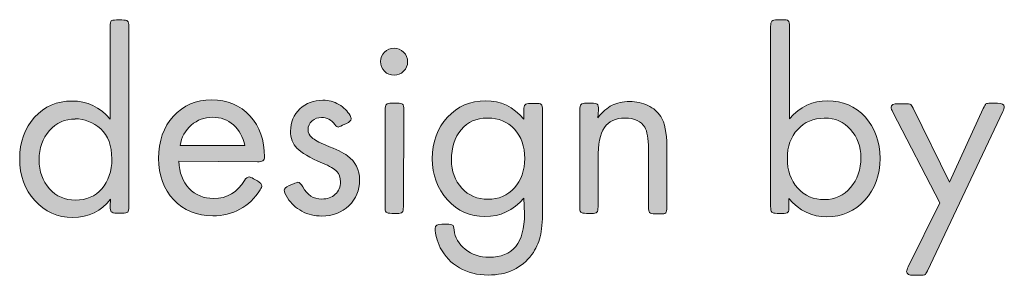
# Model space of a CAD drawing. Header units: inches. Extents: x -2076 to 2647, y -1805 to 2585.
# Tile 18 of 24: x 2126 to 2349, y -1722 to -1664. Entities that reach past the tile are written whole.
import ezdxf

# ---------------------------------------------------------------- set-up
doc = ezdxf.new("R2010")
doc.units = ezdxf.units.IN
doc.header["$MEASUREMENT"] = 0

# ---------------------------------------------------------------- blocks, each defined once
blk = doc.blocks.new('block 422')
at = {"true_color": 0xffffff}
h = blk.add_hatch(color=7, dxfattribs=at)
h.dxf.hatch_style = 2
edge = h.paths.add_edge_path()
edge.add_spline(control_points=[(2146.72, -1704.39), (2144.61, -1707.15), (2141.78, -1708.54), (2138.17, -1708.54), (2134.74, -1708.54), (2131.85, -1707.27), (2129.57, -1704.75), (2127.28, -1702.22), (2126.14, -1699.03), (2126.14, -1695.24), (2126.14, -1691.45), (2127.28, -1688.32), (2129.51, -1685.85), (2131.73, -1683.38), (2134.56, -1682.18), (2137.99, -1682.18), (2141.42, -1682.18), (2144.31, -1683.56), (2146.66, -1686.27), (2146.66, -1686.27), (2146.66, -1665.38), (2146.66, -1665.38), (2146.66, -1664.6), (2146.72, -1664.12), (2146.84, -1664), (2146.96, -1663.88), (2147.38, -1663.82), (2148.1, -1663.82), (2148.1, -1663.82), (2149.31, -1663.82), (2149.31, -1663.82), (2149.97, -1663.82), (2150.39, -1663.88), (2150.57, -1664.06), (2150.75, -1664.24), (2150.87, -1664.66), (2150.87, -1665.32), (2150.87, -1665.32), (2150.87, -1706.07), (2150.87, -1706.07), (2150.87, -1706.73), (2150.81, -1707.15), (2150.63, -1707.33), (2150.45, -1707.51), (2150.03, -1707.58), (2149.37, -1707.58), (2149.37, -1707.58), (2148.16, -1707.58), (2148.16, -1707.58), (2147.5, -1707.58), (2147.08, -1707.45), (2146.9, -1707.27), (2146.72, -1707.09), (2146.66, -1706.67), (2146.66, -1706.01), (2146.66, -1706.01), (2146.72, -1704.39), (2146.72, -1704.39)], knot_values=[0, 0, 0, 0, 1, 1, 1, 2, 2, 2, 3, 3, 3, 4, 4, 4, 5, 5, 5, 6, 6, 6, 7, 7, 7, 8, 8, 8, 9, 9, 9, 10, 10, 10, 11, 11, 11, 12, 12, 12, 13, 13, 13, 14, 14, 14, 15, 15, 15, 16, 16, 16, 17, 17, 17, 18, 18, 18, 19, 19, 19, 19], degree=3, periodic=1)
edge = h.paths.add_edge_path()
edge.add_spline(control_points=[(2138.71, -1686.27), (2136.37, -1686.27), (2134.44, -1687.11), (2132.88, -1688.86), (2131.31, -1690.6), (2130.53, -1692.83), (2130.53, -1695.54), (2130.53, -1698.13), (2131.31, -1700.29), (2132.88, -1702.04), (2134.44, -1703.78), (2136.43, -1704.63), (2138.77, -1704.63), (2141.24, -1704.63), (2143.23, -1703.78), (2144.73, -1702.04), (2146.24, -1700.29), (2147.02, -1698.07), (2147.02, -1695.3), (2147.02, -1692.29), (2146.18, -1690), (2144.49, -1688.5), (2142.75, -1686.99), (2140.82, -1686.21), (2138.71, -1686.21), (2138.71, -1686.21), (2138.71, -1686.27), (2138.71, -1686.27)], knot_values=[0, 0, 0, 0, 1, 1, 1, 2, 2, 2, 3, 3, 3, 4, 4, 4, 5, 5, 5, 6, 6, 6, 7, 7, 7, 8, 8, 8, 9, 9, 9, 9], degree=3, periodic=1)
h = blk.add_hatch(color=7, dxfattribs=at)
h.dxf.hatch_style = 2
edge = h.paths.add_edge_path()
edge.add_spline(control_points=[(2300.61, -1686.21), (2302.96, -1683.5), (2305.85, -1682.12), (2309.28, -1682.12), (2312.71, -1682.12), (2315.54, -1683.32), (2317.77, -1685.79), (2319.99, -1688.25), (2321.14, -1691.38), (2321.14, -1695.18), (2321.14, -1698.97), (2319.99, -1702.1), (2317.71, -1704.63), (2315.42, -1707.15), (2312.53, -1708.42), (2309.1, -1708.42), (2305.67, -1708.42), (2302.78, -1707.03), (2300.49, -1704.26), (2300.49, -1704.26), (2300.49, -1706.13), (2300.49, -1706.13), (2300.49, -1706.79), (2300.43, -1707.21), (2300.25, -1707.39), (2300.07, -1707.58), (2299.65, -1707.64), (2298.99, -1707.64), (2298.99, -1707.64), (2297.85, -1707.64), (2297.85, -1707.64), (2297.18, -1707.64), (2296.76, -1707.51), (2296.58, -1707.33), (2296.4, -1707.15), (2296.34, -1706.73), (2296.34, -1706.07), (2296.34, -1706.07), (2296.34, -1665.32), (2296.34, -1665.32), (2296.34, -1664.66), (2296.46, -1664.24), (2296.64, -1664.06), (2296.82, -1663.88), (2297.24, -1663.76), (2297.91, -1663.76), (2297.91, -1663.76), (2299.05, -1663.76), (2299.05, -1663.76), (2299.71, -1663.76), (2300.13, -1663.82), (2300.31, -1664), (2300.49, -1664.18), (2300.61, -1664.6), (2300.61, -1665.26), (2300.61, -1665.26), (2300.61, -1686.21), (2300.61, -1686.21)], knot_values=[0, 0, 0, 0, 1, 1, 1, 2, 2, 2, 3, 3, 3, 4, 4, 4, 5, 5, 5, 6, 6, 6, 7, 7, 7, 8, 8, 8, 9, 9, 9, 10, 10, 10, 11, 11, 11, 12, 12, 12, 13, 13, 13, 14, 14, 14, 15, 15, 15, 16, 16, 16, 17, 17, 17, 18, 18, 18, 19, 19, 19, 19], degree=3, periodic=1)
edge = h.paths.add_edge_path()
edge.add_spline(control_points=[(2308.5, -1686.09), (2306.03, -1686.09), (2304.04, -1686.93), (2302.48, -1688.62), (2300.91, -1690.3), (2300.13, -1692.47), (2300.13, -1695.18), (2300.13, -1697.94), (2300.91, -1700.17), (2302.48, -1701.92), (2304.04, -1703.66), (2306.09, -1704.51), (2308.56, -1704.51), (2310.91, -1704.51), (2312.89, -1703.6), (2314.46, -1701.8), (2316.02, -1699.99), (2316.8, -1697.7), (2316.8, -1695), (2316.8, -1692.47), (2316.02, -1690.36), (2314.46, -1688.62), (2312.89, -1686.87), (2310.97, -1686.03), (2308.62, -1686.03), (2308.62, -1686.03), (2308.5, -1686.09), (2308.5, -1686.09)], knot_values=[0, 0, 0, 0, 1, 1, 1, 2, 2, 2, 3, 3, 3, 4, 4, 4, 5, 5, 5, 6, 6, 6, 7, 7, 7, 8, 8, 8, 9, 9, 9, 9], degree=3, periodic=1)
h = blk.add_hatch(color=7, dxfattribs=at)
h.dxf.hatch_style = 2
edge = h.paths.add_edge_path()
edge.add_spline(control_points=[(2213.16, -1671.1), (2213.77, -1671.7), (2214.07, -1672.43), (2214.07, -1673.27), (2214.07, -1674.11), (2213.77, -1674.83), (2213.16, -1675.44), (2212.56, -1676.04), (2211.84, -1676.34), (2211, -1676.34), (2210.15, -1676.34), (2209.43, -1676.04), (2208.83, -1675.44), (2208.23, -1674.83), (2207.93, -1674.11), (2207.93, -1673.21), (2207.93, -1672.43), (2208.23, -1671.7), (2208.83, -1671.1), (2209.43, -1670.5), (2210.15, -1670.2), (2211, -1670.2), (2211.84, -1670.2), (2212.56, -1670.5), (2213.16, -1671.1)], knot_values=[0, 0, 0, 0, 1, 1, 1, 2, 2, 2, 3, 3, 3, 4, 4, 4, 5, 5, 5, 6, 6, 6, 7, 7, 7, 8, 8, 8, 8], degree=3, periodic=1)
edge = h.paths.add_edge_path()
edge.add_spline(control_points=[(2213.1, -1706.13), (2213.1, -1706.79), (2213.04, -1707.21), (2212.86, -1707.39), (2212.68, -1707.58), (2212.26, -1707.64), (2211.6, -1707.64), (2211.6, -1707.64), (2210.46, -1707.64), (2210.46, -1707.64), (2209.79, -1707.64), (2209.37, -1707.51), (2209.19, -1707.33), (2209.01, -1707.15), (2208.95, -1706.73), (2208.95, -1706.07), (2208.95, -1706.07), (2208.95, -1684.22), (2208.95, -1684.22), (2208.95, -1683.56), (2209.07, -1683.14), (2209.25, -1682.96), (2209.43, -1682.78), (2209.85, -1682.66), (2210.52, -1682.66), (2210.52, -1682.66), (2211.66, -1682.66), (2211.66, -1682.66), (2212.32, -1682.66), (2212.74, -1682.72), (2212.92, -1682.9), (2213.1, -1683.08), (2213.22, -1683.5), (2213.22, -1684.16), (2213.22, -1684.16), (2213.1, -1706.13), (2213.1, -1706.13)], knot_values=[0, 0, 0, 0, 1, 1, 1, 2, 2, 2, 3, 3, 3, 4, 4, 4, 5, 5, 5, 6, 6, 6, 7, 7, 7, 8, 8, 8, 9, 9, 9, 10, 10, 10, 11, 11, 11, 12, 12, 12, 12], degree=3, periodic=1)
h = blk.add_hatch(color=7, dxfattribs=at)
h.dxf.hatch_style = 2
edge = h.paths.add_edge_path()
edge.add_spline(control_points=[(2162.19, -1695.84), (2162.31, -1698.43), (2163.09, -1700.47), (2164.53, -1701.98), (2165.98, -1703.48), (2167.84, -1704.26), (2170.07, -1704.26), (2173.14, -1704.26), (2175.49, -1702.88), (2177.11, -1700.17), (2177.41, -1699.63), (2177.78, -1699.39), (2178.2, -1699.39), (2178.38, -1699.39), (2178.68, -1699.51), (2179.1, -1699.81), (2179.1, -1699.81), (2180, -1700.29), (2180, -1700.29), (2180.66, -1700.71), (2181.03, -1701.07), (2181.03, -1701.44), (2181.03, -1701.62), (2180.9, -1701.92), (2180.66, -1702.28), (2178.14, -1706.19), (2174.52, -1708.18), (2169.89, -1708.18), (2166.28, -1708.18), (2163.33, -1706.97), (2161.04, -1704.57), (2158.76, -1702.16), (2157.61, -1699.03), (2157.61, -1695.18), (2157.61, -1691.26), (2158.76, -1688.07), (2160.98, -1685.61), (2163.21, -1683.14), (2166.1, -1681.94), (2169.65, -1681.94), (2173.2, -1681.94), (2176.09, -1683.14), (2178.32, -1685.55), (2180.54, -1687.95), (2181.63, -1691.02), (2181.63, -1694.82), (2181.63, -1695.24), (2181.51, -1695.54), (2181.27, -1695.72), (2181.03, -1695.9), (2180.6, -1695.96), (2180, -1695.96), (2180, -1695.96), (2162.19, -1695.84), (2162.19, -1695.84)], knot_values=[0, 0, 0, 0, 1, 1, 1, 2, 2, 2, 3, 3, 3, 4, 4, 4, 5, 5, 5, 6, 6, 6, 7, 7, 7, 8, 8, 8, 9, 9, 9, 10, 10, 10, 11, 11, 11, 12, 12, 12, 13, 13, 13, 14, 14, 14, 15, 15, 15, 16, 16, 16, 17, 17, 17, 18, 18, 18, 18], degree=3, periodic=1)
edge = h.paths.add_edge_path()
edge.add_spline(control_points=[(2177.17, -1692.29), (2176.75, -1690.3), (2175.91, -1688.74), (2174.59, -1687.59), (2173.26, -1686.45), (2171.7, -1685.85), (2169.83, -1685.85), (2168.02, -1685.85), (2166.4, -1686.45), (2165.02, -1687.65), (2163.63, -1688.86), (2162.79, -1690.36), (2162.49, -1692.23), (2162.49, -1692.23), (2177.17, -1692.29), (2177.17, -1692.29)], knot_values=[0, 0, 0, 0, 1, 1, 1, 2, 2, 2, 3, 3, 3, 4, 4, 4, 5, 5, 5, 5], degree=3, periodic=1)
h = blk.add_hatch(color=7, dxfattribs=at)
h.dxf.hatch_style = 2
edge = h.paths.add_edge_path()
edge.add_spline(control_points=[(2199.32, -1687.65), (2198.78, -1687.95), (2198.42, -1688.07), (2198.3, -1688.07), (2198.12, -1688.07), (2197.88, -1687.89), (2197.58, -1687.53), (2196.79, -1686.45), (2195.77, -1685.91), (2194.51, -1685.91), (2193.72, -1685.91), (2193, -1686.15), (2192.4, -1686.69), (2191.8, -1687.23), (2191.5, -1687.89), (2191.5, -1688.68), (2191.5, -1689.4), (2191.8, -1690), (2192.34, -1690.48), (2192.88, -1690.96), (2193.96, -1691.51), (2195.53, -1692.17), (2197.88, -1693.13), (2199.5, -1693.91), (2200.4, -1694.57), (2202.27, -1695.96), (2203.17, -1697.76), (2203.17, -1700.05), (2203.17, -1702.4), (2202.39, -1704.32), (2200.77, -1705.89), (2199.14, -1707.45), (2197.09, -1708.24), (2194.63, -1708.24), (2193, -1708.24), (2191.5, -1707.88), (2190.11, -1707.15), (2188.73, -1706.43), (2187.65, -1705.41), (2186.86, -1704.14), (2186.32, -1703.3), (2186.08, -1702.7), (2186.08, -1702.4), (2186.08, -1702.04), (2186.44, -1701.68), (2187.22, -1701.32), (2187.22, -1701.32), (2188.19, -1700.95), (2188.19, -1700.95), (2188.67, -1700.71), (2189.03, -1700.59), (2189.21, -1700.59), (2189.51, -1700.59), (2189.87, -1700.95), (2190.29, -1701.62), (2191.26, -1703.48), (2192.7, -1704.39), (2194.63, -1704.39), (2195.83, -1704.39), (2196.85, -1704.02), (2197.64, -1703.3), (2198.42, -1702.58), (2198.84, -1701.62), (2198.84, -1700.47), (2198.84, -1699.51), (2198.54, -1698.73), (2198, -1698.13), (2197.46, -1697.52), (2196.37, -1696.92), (2194.75, -1696.26), (2191.86, -1695), (2189.93, -1693.85), (2188.97, -1692.89), (2188.01, -1691.93), (2187.53, -1690.6), (2187.53, -1688.98), (2187.53, -1686.99), (2188.25, -1685.31), (2189.63, -1683.98), (2191.02, -1682.66), (2192.76, -1682), (2194.87, -1682), (2196.13, -1682), (2197.34, -1682.3), (2198.48, -1682.96), (2199.62, -1683.62), (2200.47, -1684.46), (2201.01, -1685.49), (2201.19, -1685.79), (2201.25, -1686.03), (2201.25, -1686.21), (2201.25, -1686.57), (2200.89, -1686.93), (2200.22, -1687.29), (2200.22, -1687.29), (2199.32, -1687.65), (2199.32, -1687.65)], knot_values=[0, 0, 0, 0, 1, 1, 1, 2, 2, 2, 3, 3, 3, 4, 4, 4, 5, 5, 5, 6, 6, 6, 7, 7, 7, 8, 8, 8, 9, 9, 9, 10, 10, 10, 11, 11, 11, 12, 12, 12, 13, 13, 13, 14, 14, 14, 15, 15, 15, 16, 16, 16, 17, 17, 17, 18, 18, 18, 19, 19, 19, 20, 20, 20, 21, 21, 21, 22, 22, 22, 23, 23, 23, 24, 24, 24, 25, 25, 25, 26, 26, 26, 27, 27, 27, 28, 28, 28, 29, 29, 29, 30, 30, 30, 31, 31, 31, 32, 32, 32, 32], degree=3, periodic=1)
h = blk.add_hatch(color=7, dxfattribs=at)
h.dxf.hatch_style = 2
edge = h.paths.add_edge_path()
edge.add_spline(control_points=[(2240.43, -1704.2), (2238.02, -1706.97), (2235.07, -1708.36), (2231.58, -1708.36), (2228.21, -1708.36), (2225.38, -1707.09), (2223.09, -1704.57), (2220.81, -1702.04), (2219.66, -1698.91), (2219.66, -1695.24), (2219.66, -1691.45), (2220.81, -1688.32), (2223.09, -1685.85), (2225.38, -1683.38), (2228.27, -1682.12), (2231.76, -1682.12), (2235.13, -1682.12), (2238.02, -1683.5), (2240.37, -1686.27), (2240.37, -1686.27), (2240.37, -1684.28), (2240.37, -1684.28), (2240.37, -1683.62), (2240.49, -1683.2), (2240.67, -1683.02), (2240.85, -1682.84), (2241.27, -1682.72), (2241.93, -1682.72), (2241.93, -1682.72), (2243.08, -1682.72), (2243.08, -1682.72), (2243.74, -1682.72), (2244.16, -1682.78), (2244.34, -1682.96), (2244.52, -1683.14), (2244.64, -1683.56), (2244.64, -1684.22), (2244.64, -1684.22), (2244.64, -1707.09), (2244.64, -1707.09), (2244.64, -1709.56), (2244.46, -1711.49), (2244.1, -1712.93), (2243.74, -1714.38), (2243.14, -1715.7), (2242.23, -1716.96), (2239.95, -1720.03), (2236.64, -1721.6), (2232.3, -1721.6), (2229.84, -1721.6), (2227.67, -1721.06), (2225.8, -1719.97), (2223.94, -1718.89), (2222.49, -1717.39), (2221.47, -1715.4), (2220.69, -1713.77), (2220.27, -1712.33), (2220.27, -1711.07), (2220.27, -1710.4), (2220.81, -1710.1), (2221.83, -1710.1), (2221.83, -1710.1), (2222.97, -1710.1), (2222.97, -1710.1), (2223.64, -1710.1), (2224.06, -1710.16), (2224.24, -1710.28), (2224.42, -1710.4), (2224.54, -1710.76), (2224.6, -1711.37), (2224.78, -1713.11), (2225.62, -1714.56), (2227.13, -1715.76), (2228.63, -1716.96), (2230.44, -1717.57), (2232.54, -1717.57), (2237.9, -1717.57), (2240.55, -1714.32), (2240.55, -1707.76), (2240.55, -1707.76), (2240.43, -1704.2), (2240.43, -1704.2)], knot_values=[0, 0, 0, 0, 1, 1, 1, 2, 2, 2, 3, 3, 3, 4, 4, 4, 5, 5, 5, 6, 6, 6, 7, 7, 7, 8, 8, 8, 9, 9, 9, 10, 10, 10, 11, 11, 11, 12, 12, 12, 13, 13, 13, 14, 14, 14, 15, 15, 15, 16, 16, 16, 17, 17, 17, 18, 18, 18, 19, 19, 19, 20, 20, 20, 21, 21, 21, 22, 22, 22, 23, 23, 23, 24, 24, 24, 25, 25, 25, 26, 26, 26, 27, 27, 27, 27], degree=3, periodic=1)
edge = h.paths.add_edge_path()
edge.add_spline(control_points=[(2232.06, -1686.03), (2229.65, -1686.03), (2227.73, -1686.93), (2226.22, -1688.68), (2224.72, -1690.42), (2224, -1692.71), (2224, -1695.54), (2224, -1698.13), (2224.78, -1700.23), (2226.34, -1701.92), (2227.91, -1703.6), (2229.9, -1704.45), (2232.24, -1704.45), (2234.71, -1704.45), (2236.7, -1703.6), (2238.26, -1701.86), (2239.83, -1700.11), (2240.61, -1697.88), (2240.61, -1695.18), (2240.61, -1692.47), (2239.83, -1690.24), (2238.26, -1688.56), (2236.7, -1686.87), (2234.71, -1686.03), (2232.24, -1686.03), (2232.24, -1686.03), (2232.06, -1686.03), (2232.06, -1686.03)], knot_values=[0, 0, 0, 0, 1, 1, 1, 2, 2, 2, 3, 3, 3, 4, 4, 4, 5, 5, 5, 6, 6, 6, 7, 7, 7, 8, 8, 8, 9, 9, 9, 9], degree=3, periodic=1)
h = blk.add_hatch(color=7, dxfattribs=at)
h.dxf.hatch_style = 2
edge = h.paths.add_edge_path()
edge.add_spline(control_points=[(2257.16, -1685.97), (2258.24, -1684.64), (2259.33, -1683.68), (2260.41, -1683.14), (2261.49, -1682.6), (2262.82, -1682.3), (2264.38, -1682.3), (2265.89, -1682.3), (2267.27, -1682.6), (2268.54, -1683.2), (2269.8, -1683.8), (2270.76, -1684.64), (2271.42, -1685.67), (2272.33, -1687.17), (2272.81, -1689.4), (2272.81, -1692.35), (2272.81, -1692.35), (2272.81, -1706.25), (2272.81, -1706.25), (2272.81, -1706.91), (2272.75, -1707.33), (2272.57, -1707.51), (2272.39, -1707.7), (2271.97, -1707.76), (2271.3, -1707.76), (2271.3, -1707.76), (2270.16, -1707.76), (2270.16, -1707.76), (2269.5, -1707.76), (2269.08, -1707.64), (2268.9, -1707.45), (2268.72, -1707.27), (2268.66, -1706.85), (2268.66, -1706.19), (2268.66, -1706.19), (2268.66, -1693.01), (2268.66, -1693.01), (2268.66, -1690.66), (2268.35, -1689.04), (2267.81, -1688.13), (2266.97, -1686.75), (2265.47, -1686.03), (2263.36, -1686.03), (2261.19, -1686.03), (2259.63, -1686.75), (2258.66, -1688.19), (2257.7, -1689.64), (2257.22, -1691.99), (2257.22, -1695.24), (2257.22, -1695.24), (2257.22, -1706.13), (2257.22, -1706.13), (2257.22, -1706.79), (2257.16, -1707.21), (2256.98, -1707.39), (2256.8, -1707.58), (2256.38, -1707.64), (2255.72, -1707.64), (2255.72, -1707.64), (2254.57, -1707.64), (2254.57, -1707.64), (2253.91, -1707.64), (2253.49, -1707.51), (2253.31, -1707.33), (2253.13, -1707.15), (2253.07, -1706.73), (2253.07, -1706.07), (2253.07, -1706.07), (2253.07, -1684.22), (2253.07, -1684.22), (2253.07, -1683.56), (2253.19, -1683.14), (2253.37, -1682.96), (2253.55, -1682.78), (2253.97, -1682.66), (2254.63, -1682.66), (2254.63, -1682.66), (2255.78, -1682.66), (2255.78, -1682.66), (2256.44, -1682.66), (2256.86, -1682.72), (2257.04, -1682.9), (2257.22, -1683.08), (2257.34, -1683.5), (2257.34, -1684.16), (2257.34, -1684.16), (2257.16, -1685.97), (2257.16, -1685.97)], knot_values=[0, 0, 0, 0, 1, 1, 1, 2, 2, 2, 3, 3, 3, 4, 4, 4, 5, 5, 5, 6, 6, 6, 7, 7, 7, 8, 8, 8, 9, 9, 9, 10, 10, 10, 11, 11, 11, 12, 12, 12, 13, 13, 13, 14, 14, 14, 15, 15, 15, 16, 16, 16, 17, 17, 17, 18, 18, 18, 19, 19, 19, 20, 20, 20, 21, 21, 21, 22, 22, 22, 23, 23, 23, 24, 24, 24, 25, 25, 25, 26, 26, 26, 27, 27, 27, 28, 28, 28, 29, 29, 29, 29], degree=3, periodic=1)
h = blk.add_hatch(color=7, dxfattribs=at)
h.dxf.hatch_style = 2
edge = h.paths.add_edge_path()
edge.add_spline(control_points=[(2324.03, -1684.7), (2323.79, -1684.22), (2323.67, -1683.86), (2323.67, -1683.62), (2323.67, -1683.08), (2324.21, -1682.78), (2325.23, -1682.78), (2325.23, -1682.78), (2326.8, -1682.78), (2326.8, -1682.78), (2327.46, -1682.78), (2327.88, -1682.84), (2328, -1682.9), (2328.12, -1682.96), (2328.36, -1683.26), (2328.66, -1683.8), (2328.66, -1683.8), (2336.91, -1700.59), (2336.91, -1700.59), (2336.91, -1700.59), (2344.49, -1683.86), (2344.49, -1683.86), (2344.79, -1683.32), (2345.03, -1682.96), (2345.15, -1682.84), (2345.27, -1682.72), (2345.63, -1682.66), (2346.24, -1682.66), (2346.24, -1682.66), (2347.74, -1682.66), (2347.74, -1682.66), (2348.76, -1682.66), (2349.31, -1682.96), (2349.31, -1683.5), (2349.31, -1683.74), (2349.18, -1684.1), (2348.94, -1684.58), (2348.94, -1684.58), (2331.91, -1720.64), (2331.91, -1720.64), (2331.61, -1721.18), (2331.43, -1721.48), (2331.31, -1721.54), (2331.19, -1721.6), (2330.83, -1721.66), (2330.23, -1721.66), (2330.23, -1721.66), (2328.72, -1721.66), (2328.72, -1721.66), (2327.7, -1721.66), (2327.16, -1721.36), (2327.16, -1720.82), (2327.16, -1720.58), (2327.28, -1720.21), (2327.52, -1719.73), (2327.52, -1719.73), (2334.68, -1705.23), (2334.68, -1705.23), (2334.68, -1705.23), (2324.03, -1684.7), (2324.03, -1684.7)], knot_values=[0, 0, 0, 0, 1, 1, 1, 2, 2, 2, 3, 3, 3, 4, 4, 4, 5, 5, 5, 6, 6, 6, 7, 7, 7, 8, 8, 8, 9, 9, 9, 10, 10, 10, 11, 11, 11, 12, 12, 12, 13, 13, 13, 14, 14, 14, 15, 15, 15, 16, 16, 16, 17, 17, 17, 18, 18, 18, 19, 19, 19, 20, 20, 20, 20], degree=3, periodic=1)
at = {"lineweight": 0}
for points, knots in [([(2146.72, -1704.39), (2144.61, -1707.15), (2141.78, -1708.54), (2138.17, -1708.54), (2134.74, -1708.54), (2131.85, -1707.27), (2129.57, -1704.75), (2127.28, -1702.22), (2126.14, -1699.03), (2126.14, -1695.24), (2126.14, -1691.45), (2127.28, -1688.32), (2129.51, -1685.85), (2131.73, -1683.38), (2134.56, -1682.18), (2137.99, -1682.18), (2141.42, -1682.18), (2144.31, -1683.56), (2146.66, -1686.27), (2146.66, -1686.27), (2146.66, -1665.38), (2146.66, -1665.38), (2146.66, -1664.6), (2146.72, -1664.12), (2146.84, -1664), (2146.96, -1663.88), (2147.38, -1663.82), (2148.1, -1663.82), (2148.1, -1663.82), (2149.31, -1663.82), (2149.31, -1663.82), (2149.97, -1663.82), (2150.39, -1663.88), (2150.57, -1664.06), (2150.75, -1664.24), (2150.87, -1664.66), (2150.87, -1665.32), (2150.87, -1665.32), (2150.87, -1706.07), (2150.87, -1706.07), (2150.87, -1706.73), (2150.81, -1707.15), (2150.63, -1707.33), (2150.45, -1707.51), (2150.03, -1707.58), (2149.37, -1707.58), (2149.37, -1707.58), (2148.16, -1707.58), (2148.16, -1707.58), (2147.5, -1707.58), (2147.08, -1707.45), (2146.9, -1707.27), (2146.72, -1707.09), (2146.66, -1706.67), (2146.66, -1706.01), (2146.66, -1706.01), (2146.72, -1704.39), (2146.72, -1704.39)], [0, 0, 0, 0, 1, 1, 1, 2, 2, 2, 3, 3, 3, 4, 4, 4, 5, 5, 5, 6, 6, 6, 7, 7, 7, 8, 8, 8, 9, 9, 9, 10, 10, 10, 11, 11, 11, 12, 12, 12, 13, 13, 13, 14, 14, 14, 15, 15, 15, 16, 16, 16, 17, 17, 17, 18, 18, 18, 19, 19, 19, 19]), ([(2300.61, -1686.21), (2302.96, -1683.5), (2305.85, -1682.12), (2309.28, -1682.12), (2312.71, -1682.12), (2315.54, -1683.32), (2317.77, -1685.79), (2319.99, -1688.25), (2321.14, -1691.38), (2321.14, -1695.18), (2321.14, -1698.97), (2319.99, -1702.1), (2317.71, -1704.63), (2315.42, -1707.15), (2312.53, -1708.42), (2309.1, -1708.42), (2305.67, -1708.42), (2302.78, -1707.03), (2300.49, -1704.26), (2300.49, -1704.26), (2300.49, -1706.13), (2300.49, -1706.13), (2300.49, -1706.79), (2300.43, -1707.21), (2300.25, -1707.39), (2300.07, -1707.58), (2299.65, -1707.64), (2298.99, -1707.64), (2298.99, -1707.64), (2297.85, -1707.64), (2297.85, -1707.64), (2297.18, -1707.64), (2296.76, -1707.51), (2296.58, -1707.33), (2296.4, -1707.15), (2296.34, -1706.73), (2296.34, -1706.07), (2296.34, -1706.07), (2296.34, -1665.32), (2296.34, -1665.32), (2296.34, -1664.66), (2296.46, -1664.24), (2296.64, -1664.06), (2296.82, -1663.88), (2297.24, -1663.76), (2297.91, -1663.76), (2297.91, -1663.76), (2299.05, -1663.76), (2299.05, -1663.76), (2299.71, -1663.76), (2300.13, -1663.82), (2300.31, -1664), (2300.49, -1664.18), (2300.61, -1664.6), (2300.61, -1665.26), (2300.61, -1665.26), (2300.61, -1686.21), (2300.61, -1686.21)], [0, 0, 0, 0, 1, 1, 1, 2, 2, 2, 3, 3, 3, 4, 4, 4, 5, 5, 5, 6, 6, 6, 7, 7, 7, 8, 8, 8, 9, 9, 9, 10, 10, 10, 11, 11, 11, 12, 12, 12, 13, 13, 13, 14, 14, 14, 15, 15, 15, 16, 16, 16, 17, 17, 17, 18, 18, 18, 19, 19, 19, 19]), ([(2213.16, -1671.1), (2213.77, -1671.7), (2214.07, -1672.43), (2214.07, -1673.27), (2214.07, -1674.11), (2213.77, -1674.83), (2213.16, -1675.44), (2212.56, -1676.04), (2211.84, -1676.34), (2211, -1676.34), (2210.15, -1676.34), (2209.43, -1676.04), (2208.83, -1675.44), (2208.23, -1674.83), (2207.93, -1674.11), (2207.93, -1673.21), (2207.93, -1672.43), (2208.23, -1671.7), (2208.83, -1671.1), (2209.43, -1670.5), (2210.15, -1670.2), (2211, -1670.2), (2211.84, -1670.2), (2212.56, -1670.5), (2213.16, -1671.1)], [0, 0, 0, 0, 1, 1, 1, 2, 2, 2, 3, 3, 3, 4, 4, 4, 5, 5, 5, 6, 6, 6, 7, 7, 7, 8, 8, 8, 8]), ([(2162.19, -1695.84), (2162.31, -1698.43), (2163.09, -1700.47), (2164.53, -1701.98), (2165.98, -1703.48), (2167.84, -1704.26), (2170.07, -1704.26), (2173.14, -1704.26), (2175.49, -1702.88), (2177.11, -1700.17), (2177.41, -1699.63), (2177.78, -1699.39), (2178.2, -1699.39), (2178.38, -1699.39), (2178.68, -1699.51), (2179.1, -1699.81), (2179.1, -1699.81), (2180, -1700.29), (2180, -1700.29), (2180.66, -1700.71), (2181.03, -1701.07), (2181.03, -1701.44), (2181.03, -1701.62), (2180.9, -1701.92), (2180.66, -1702.28), (2178.14, -1706.19), (2174.52, -1708.18), (2169.89, -1708.18), (2166.28, -1708.18), (2163.33, -1706.97), (2161.04, -1704.57), (2158.76, -1702.16), (2157.61, -1699.03), (2157.61, -1695.18), (2157.61, -1691.26), (2158.76, -1688.07), (2160.98, -1685.61), (2163.21, -1683.14), (2166.1, -1681.94), (2169.65, -1681.94), (2173.2, -1681.94), (2176.09, -1683.14), (2178.32, -1685.55), (2180.54, -1687.95), (2181.63, -1691.02), (2181.63, -1694.82), (2181.63, -1695.24), (2181.51, -1695.54), (2181.27, -1695.72), (2181.03, -1695.9), (2180.6, -1695.96), (2180, -1695.96), (2180, -1695.96), (2162.19, -1695.84), (2162.19, -1695.84)], [0, 0, 0, 0, 1, 1, 1, 2, 2, 2, 3, 3, 3, 4, 4, 4, 5, 5, 5, 6, 6, 6, 7, 7, 7, 8, 8, 8, 9, 9, 9, 10, 10, 10, 11, 11, 11, 12, 12, 12, 13, 13, 13, 14, 14, 14, 15, 15, 15, 16, 16, 16, 17, 17, 17, 18, 18, 18, 18]), ([(2199.32, -1687.65), (2198.78, -1687.95), (2198.42, -1688.07), (2198.3, -1688.07), (2198.12, -1688.07), (2197.88, -1687.89), (2197.58, -1687.53), (2196.79, -1686.45), (2195.77, -1685.91), (2194.51, -1685.91), (2193.72, -1685.91), (2193, -1686.15), (2192.4, -1686.69), (2191.8, -1687.23), (2191.5, -1687.89), (2191.5, -1688.68), (2191.5, -1689.4), (2191.8, -1690), (2192.34, -1690.48), (2192.88, -1690.96), (2193.96, -1691.51), (2195.53, -1692.17), (2197.88, -1693.13), (2199.5, -1693.91), (2200.4, -1694.57), (2202.27, -1695.96), (2203.17, -1697.76), (2203.17, -1700.05), (2203.17, -1702.4), (2202.39, -1704.32), (2200.77, -1705.89), (2199.14, -1707.45), (2197.09, -1708.24), (2194.63, -1708.24), (2193, -1708.24), (2191.5, -1707.88), (2190.11, -1707.15), (2188.73, -1706.43), (2187.65, -1705.41), (2186.86, -1704.14), (2186.32, -1703.3), (2186.08, -1702.7), (2186.08, -1702.4), (2186.08, -1702.04), (2186.44, -1701.68), (2187.22, -1701.32), (2187.22, -1701.32), (2188.19, -1700.95), (2188.19, -1700.95), (2188.67, -1700.71), (2189.03, -1700.59), (2189.21, -1700.59), (2189.51, -1700.59), (2189.87, -1700.95), (2190.29, -1701.62), (2191.26, -1703.48), (2192.7, -1704.39), (2194.63, -1704.39), (2195.83, -1704.39), (2196.85, -1704.02), (2197.64, -1703.3), (2198.42, -1702.58), (2198.84, -1701.62), (2198.84, -1700.47), (2198.84, -1699.51), (2198.54, -1698.73), (2198, -1698.13), (2197.46, -1697.52), (2196.37, -1696.92), (2194.75, -1696.26), (2191.86, -1695), (2189.93, -1693.85), (2188.97, -1692.89), (2188.01, -1691.93), (2187.53, -1690.6), (2187.53, -1688.98), (2187.53, -1686.99), (2188.25, -1685.31), (2189.63, -1683.98), (2191.02, -1682.66), (2192.76, -1682), (2194.87, -1682), (2196.13, -1682), (2197.34, -1682.3), (2198.48, -1682.96), (2199.62, -1683.62), (2200.47, -1684.46), (2201.01, -1685.49), (2201.19, -1685.79), (2201.25, -1686.03), (2201.25, -1686.21), (2201.25, -1686.57), (2200.89, -1686.93), (2200.22, -1687.29), (2200.22, -1687.29), (2199.32, -1687.65), (2199.32, -1687.65)], [0, 0, 0, 0, 1, 1, 1, 2, 2, 2, 3, 3, 3, 4, 4, 4, 5, 5, 5, 6, 6, 6, 7, 7, 7, 8, 8, 8, 9, 9, 9, 10, 10, 10, 11, 11, 11, 12, 12, 12, 13, 13, 13, 14, 14, 14, 15, 15, 15, 16, 16, 16, 17, 17, 17, 18, 18, 18, 19, 19, 19, 20, 20, 20, 21, 21, 21, 22, 22, 22, 23, 23, 23, 24, 24, 24, 25, 25, 25, 26, 26, 26, 27, 27, 27, 28, 28, 28, 29, 29, 29, 30, 30, 30, 31, 31, 31, 32, 32, 32, 32]), ([(2213.1, -1706.13), (2213.1, -1706.79), (2213.04, -1707.21), (2212.86, -1707.39), (2212.68, -1707.58), (2212.26, -1707.64), (2211.6, -1707.64), (2211.6, -1707.64), (2210.46, -1707.64), (2210.46, -1707.64), (2209.79, -1707.64), (2209.37, -1707.51), (2209.19, -1707.33), (2209.01, -1707.15), (2208.95, -1706.73), (2208.95, -1706.07), (2208.95, -1706.07), (2208.95, -1684.22), (2208.95, -1684.22), (2208.95, -1683.56), (2209.07, -1683.14), (2209.25, -1682.96), (2209.43, -1682.78), (2209.85, -1682.66), (2210.52, -1682.66), (2210.52, -1682.66), (2211.66, -1682.66), (2211.66, -1682.66), (2212.32, -1682.66), (2212.74, -1682.72), (2212.92, -1682.9), (2213.1, -1683.08), (2213.22, -1683.5), (2213.22, -1684.16), (2213.22, -1684.16), (2213.1, -1706.13), (2213.1, -1706.13)], [0, 0, 0, 0, 1, 1, 1, 2, 2, 2, 3, 3, 3, 4, 4, 4, 5, 5, 5, 6, 6, 6, 7, 7, 7, 8, 8, 8, 9, 9, 9, 10, 10, 10, 11, 11, 11, 12, 12, 12, 12]), ([(2240.43, -1704.2), (2238.02, -1706.97), (2235.07, -1708.36), (2231.58, -1708.36), (2228.21, -1708.36), (2225.38, -1707.09), (2223.09, -1704.57), (2220.81, -1702.04), (2219.66, -1698.91), (2219.66, -1695.24), (2219.66, -1691.45), (2220.81, -1688.32), (2223.09, -1685.85), (2225.38, -1683.38), (2228.27, -1682.12), (2231.76, -1682.12), (2235.13, -1682.12), (2238.02, -1683.5), (2240.37, -1686.27), (2240.37, -1686.27), (2240.37, -1684.28), (2240.37, -1684.28), (2240.37, -1683.62), (2240.49, -1683.2), (2240.67, -1683.02), (2240.85, -1682.84), (2241.27, -1682.72), (2241.93, -1682.72), (2241.93, -1682.72), (2243.08, -1682.72), (2243.08, -1682.72), (2243.74, -1682.72), (2244.16, -1682.78), (2244.34, -1682.96), (2244.52, -1683.14), (2244.64, -1683.56), (2244.64, -1684.22), (2244.64, -1684.22), (2244.64, -1707.09), (2244.64, -1707.09), (2244.64, -1709.56), (2244.46, -1711.49), (2244.1, -1712.93), (2243.74, -1714.38), (2243.14, -1715.7), (2242.23, -1716.96), (2239.95, -1720.03), (2236.64, -1721.6), (2232.3, -1721.6), (2229.84, -1721.6), (2227.67, -1721.06), (2225.8, -1719.97), (2223.94, -1718.89), (2222.49, -1717.39), (2221.47, -1715.4), (2220.69, -1713.77), (2220.27, -1712.33), (2220.27, -1711.07), (2220.27, -1710.4), (2220.81, -1710.1), (2221.83, -1710.1), (2221.83, -1710.1), (2222.97, -1710.1), (2222.97, -1710.1), (2223.64, -1710.1), (2224.06, -1710.16), (2224.24, -1710.28), (2224.42, -1710.4), (2224.54, -1710.76), (2224.6, -1711.37), (2224.78, -1713.11), (2225.62, -1714.56), (2227.13, -1715.76), (2228.63, -1716.96), (2230.44, -1717.57), (2232.54, -1717.57), (2237.9, -1717.57), (2240.55, -1714.32), (2240.55, -1707.76), (2240.55, -1707.76), (2240.43, -1704.2), (2240.43, -1704.2)], [0, 0, 0, 0, 1, 1, 1, 2, 2, 2, 3, 3, 3, 4, 4, 4, 5, 5, 5, 6, 6, 6, 7, 7, 7, 8, 8, 8, 9, 9, 9, 10, 10, 10, 11, 11, 11, 12, 12, 12, 13, 13, 13, 14, 14, 14, 15, 15, 15, 16, 16, 16, 17, 17, 17, 18, 18, 18, 19, 19, 19, 20, 20, 20, 21, 21, 21, 22, 22, 22, 23, 23, 23, 24, 24, 24, 25, 25, 25, 26, 26, 26, 27, 27, 27, 27]), ([(2257.16, -1685.97), (2258.24, -1684.64), (2259.33, -1683.68), (2260.41, -1683.14), (2261.49, -1682.6), (2262.82, -1682.3), (2264.38, -1682.3), (2265.89, -1682.3), (2267.27, -1682.6), (2268.54, -1683.2), (2269.8, -1683.8), (2270.76, -1684.64), (2271.42, -1685.67), (2272.33, -1687.17), (2272.81, -1689.4), (2272.81, -1692.35), (2272.81, -1692.35), (2272.81, -1706.25), (2272.81, -1706.25), (2272.81, -1706.91), (2272.75, -1707.33), (2272.57, -1707.51), (2272.39, -1707.7), (2271.97, -1707.76), (2271.3, -1707.76), (2271.3, -1707.76), (2270.16, -1707.76), (2270.16, -1707.76), (2269.5, -1707.76), (2269.08, -1707.64), (2268.9, -1707.45), (2268.72, -1707.27), (2268.66, -1706.85), (2268.66, -1706.19), (2268.66, -1706.19), (2268.66, -1693.01), (2268.66, -1693.01), (2268.66, -1690.66), (2268.35, -1689.04), (2267.81, -1688.13), (2266.97, -1686.75), (2265.47, -1686.03), (2263.36, -1686.03), (2261.19, -1686.03), (2259.63, -1686.75), (2258.66, -1688.19), (2257.7, -1689.64), (2257.22, -1691.99), (2257.22, -1695.24), (2257.22, -1695.24), (2257.22, -1706.13), (2257.22, -1706.13), (2257.22, -1706.79), (2257.16, -1707.21), (2256.98, -1707.39), (2256.8, -1707.58), (2256.38, -1707.64), (2255.72, -1707.64), (2255.72, -1707.64), (2254.57, -1707.64), (2254.57, -1707.64), (2253.91, -1707.64), (2253.49, -1707.51), (2253.31, -1707.33), (2253.13, -1707.15), (2253.07, -1706.73), (2253.07, -1706.07), (2253.07, -1706.07), (2253.07, -1684.22), (2253.07, -1684.22), (2253.07, -1683.56), (2253.19, -1683.14), (2253.37, -1682.96), (2253.55, -1682.78), (2253.97, -1682.66), (2254.63, -1682.66), (2254.63, -1682.66), (2255.78, -1682.66), (2255.78, -1682.66), (2256.44, -1682.66), (2256.86, -1682.72), (2257.04, -1682.9), (2257.22, -1683.08), (2257.34, -1683.5), (2257.34, -1684.16), (2257.34, -1684.16), (2257.16, -1685.97), (2257.16, -1685.97)], [0, 0, 0, 0, 1, 1, 1, 2, 2, 2, 3, 3, 3, 4, 4, 4, 5, 5, 5, 6, 6, 6, 7, 7, 7, 8, 8, 8, 9, 9, 9, 10, 10, 10, 11, 11, 11, 12, 12, 12, 13, 13, 13, 14, 14, 14, 15, 15, 15, 16, 16, 16, 17, 17, 17, 18, 18, 18, 19, 19, 19, 20, 20, 20, 21, 21, 21, 22, 22, 22, 23, 23, 23, 24, 24, 24, 25, 25, 25, 26, 26, 26, 27, 27, 27, 28, 28, 28, 29, 29, 29, 29]), ([(2324.03, -1684.7), (2323.79, -1684.22), (2323.67, -1683.86), (2323.67, -1683.62), (2323.67, -1683.08), (2324.21, -1682.78), (2325.23, -1682.78), (2325.23, -1682.78), (2326.8, -1682.78), (2326.8, -1682.78), (2327.46, -1682.78), (2327.88, -1682.84), (2328, -1682.9), (2328.12, -1682.96), (2328.36, -1683.26), (2328.66, -1683.8), (2328.66, -1683.8), (2336.91, -1700.59), (2336.91, -1700.59), (2336.91, -1700.59), (2344.49, -1683.86), (2344.49, -1683.86), (2344.79, -1683.32), (2345.03, -1682.96), (2345.15, -1682.84), (2345.27, -1682.72), (2345.63, -1682.66), (2346.24, -1682.66), (2346.24, -1682.66), (2347.74, -1682.66), (2347.74, -1682.66), (2348.76, -1682.66), (2349.31, -1682.96), (2349.31, -1683.5), (2349.31, -1683.74), (2349.18, -1684.1), (2348.94, -1684.58), (2348.94, -1684.58), (2331.91, -1720.64), (2331.91, -1720.64), (2331.61, -1721.18), (2331.43, -1721.48), (2331.31, -1721.54), (2331.19, -1721.6), (2330.83, -1721.66), (2330.23, -1721.66), (2330.23, -1721.66), (2328.72, -1721.66), (2328.72, -1721.66), (2327.7, -1721.66), (2327.16, -1721.36), (2327.16, -1720.82), (2327.16, -1720.58), (2327.28, -1720.21), (2327.52, -1719.73), (2327.52, -1719.73), (2334.68, -1705.23), (2334.68, -1705.23), (2334.68, -1705.23), (2324.03, -1684.7), (2324.03, -1684.7)], [0, 0, 0, 0, 1, 1, 1, 2, 2, 2, 3, 3, 3, 4, 4, 4, 5, 5, 5, 6, 6, 6, 7, 7, 7, 8, 8, 8, 9, 9, 9, 10, 10, 10, 11, 11, 11, 12, 12, 12, 13, 13, 13, 14, 14, 14, 15, 15, 15, 16, 16, 16, 17, 17, 17, 18, 18, 18, 19, 19, 19, 20, 20, 20, 20]), ([(2138.71, -1686.27), (2136.37, -1686.27), (2134.44, -1687.11), (2132.88, -1688.86), (2131.31, -1690.6), (2130.53, -1692.83), (2130.53, -1695.54), (2130.53, -1698.13), (2131.31, -1700.29), (2132.88, -1702.04), (2134.44, -1703.78), (2136.43, -1704.63), (2138.77, -1704.63), (2141.24, -1704.63), (2143.23, -1703.78), (2144.73, -1702.04), (2146.24, -1700.29), (2147.02, -1698.07), (2147.02, -1695.3), (2147.02, -1692.29), (2146.18, -1690), (2144.49, -1688.5), (2142.75, -1686.99), (2140.82, -1686.21), (2138.71, -1686.21), (2138.71, -1686.21), (2138.71, -1686.27), (2138.71, -1686.27)], [0, 0, 0, 0, 1, 1, 1, 2, 2, 2, 3, 3, 3, 4, 4, 4, 5, 5, 5, 6, 6, 6, 7, 7, 7, 8, 8, 8, 9, 9, 9, 9]), ([(2177.17, -1692.29), (2176.75, -1690.3), (2175.91, -1688.74), (2174.59, -1687.59), (2173.26, -1686.45), (2171.7, -1685.85), (2169.83, -1685.85), (2168.02, -1685.85), (2166.4, -1686.45), (2165.02, -1687.65), (2163.63, -1688.86), (2162.79, -1690.36), (2162.49, -1692.23), (2162.49, -1692.23), (2177.17, -1692.29), (2177.17, -1692.29)], [0, 0, 0, 0, 1, 1, 1, 2, 2, 2, 3, 3, 3, 4, 4, 4, 5, 5, 5, 5]), ([(2232.06, -1686.03), (2229.65, -1686.03), (2227.73, -1686.93), (2226.22, -1688.68), (2224.72, -1690.42), (2224, -1692.71), (2224, -1695.54), (2224, -1698.13), (2224.78, -1700.23), (2226.34, -1701.92), (2227.91, -1703.6), (2229.9, -1704.45), (2232.24, -1704.45), (2234.71, -1704.45), (2236.7, -1703.6), (2238.26, -1701.86), (2239.83, -1700.11), (2240.61, -1697.88), (2240.61, -1695.18), (2240.61, -1692.47), (2239.83, -1690.24), (2238.26, -1688.56), (2236.7, -1686.87), (2234.71, -1686.03), (2232.24, -1686.03), (2232.24, -1686.03), (2232.06, -1686.03), (2232.06, -1686.03)], [0, 0, 0, 0, 1, 1, 1, 2, 2, 2, 3, 3, 3, 4, 4, 4, 5, 5, 5, 6, 6, 6, 7, 7, 7, 8, 8, 8, 9, 9, 9, 9]), ([(2308.5, -1686.09), (2306.03, -1686.09), (2304.04, -1686.93), (2302.48, -1688.62), (2300.91, -1690.3), (2300.13, -1692.47), (2300.13, -1695.18), (2300.13, -1697.94), (2300.91, -1700.17), (2302.48, -1701.92), (2304.04, -1703.66), (2306.09, -1704.51), (2308.56, -1704.51), (2310.91, -1704.51), (2312.89, -1703.6), (2314.46, -1701.8), (2316.02, -1699.99), (2316.8, -1697.7), (2316.8, -1695), (2316.8, -1692.47), (2316.02, -1690.36), (2314.46, -1688.62), (2312.89, -1686.87), (2310.97, -1686.03), (2308.62, -1686.03), (2308.62, -1686.03), (2308.5, -1686.09), (2308.5, -1686.09)], [0, 0, 0, 0, 1, 1, 1, 2, 2, 2, 3, 3, 3, 4, 4, 4, 5, 5, 5, 6, 6, 6, 7, 7, 7, 8, 8, 8, 9, 9, 9, 9])]:
    blk.add_open_spline(points, degree=3, knots=knots, dxfattribs=at)

msp = doc.modelspace()

# ---------------------------------------------------------------- block references
msp.add_blockref('block 422', (0, 0))

doc.saveas('drawing.dxf')
